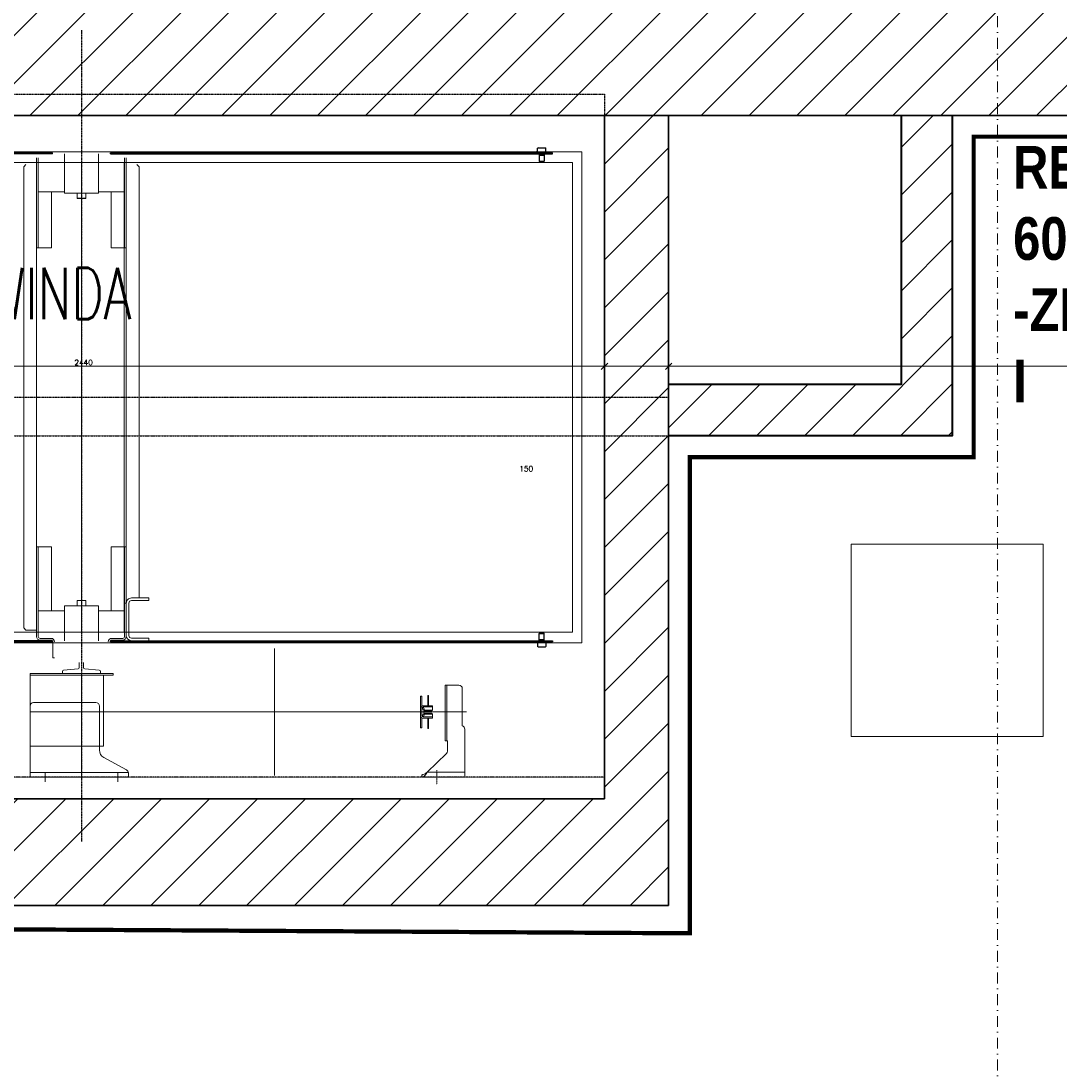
# Model space of a CAD drawing. Header units: millimetres. Extents: x -1893473 to 1546619, y -568027 to 942944.
# Tile 199 of 256: x 176545 to 178978, y -504507 to -502048. Entities that reach past the tile are written whole.
import ezdxf
from ezdxf.enums import TextEntityAlignment as Align

# ---------------------------------------------------------------- set-up
doc = ezdxf.new("R2010")
doc.units = ezdxf.units.MM
doc.header["$LTSCALE"] = 0.2
for name, pattern in [('2_3', [1, 0.5, -0.5]), ('ACAD_ISO10W100', [18, 12, -3, 0, -3]), ('DASHDOT', [25.4, 12.7, -6.35, 0, -6.35])]:
    doc.linetypes.add(name, pattern=pattern)
doc.layers.get('0').update_dxf_attribs({"lineweight": 0})
for name, color, linetype, lineweight in [('! WYPOSAŻENIE', 252, 'Continuous', 5), ('!! 0_Opis_pom', 9, 'Continuous', 13), ('!! 0_Osie', 1, 'DASHDOT', 13), ('!! 1  WYDZIELENIE PPOŻ', 252, 'Continuous', 0), ('!! 1_hatch projektowane ściany', 4, 'Continuous', 5), ('!! 1_OPIS POM NOWE', 140, 'Continuous', 5), ('!! 1_PROJ Sciany', 2, 'Continuous', 40), ('!! 1_PROJ ŻELBET', 1, 'Continuous', 35), ('!! wymiary osi', 250, 'Continuous', 9), ('P-Opis nadproża', 150, 'Continuous', 9), ('P-Osie', 1, 'DASHDOT', 18)]:
    doc.layers.add(name, color=color, linetype=linetype, lineweight=lineweight)
doc.layers.add('!! 1_ proj wyposdażenie', color=7, linetype='Continuous', lineweight=5, true_color=0xa1a1a1)
doc.layers.add('CarSlings', color=252, linetype='Continuous')
doc.layers.add('DASHD_25', color=1, linetype='ACAD_ISO10W100')
doc.styles.add('ARIAL', font='tahoma.ttf')
doc.styles.add('STYLE7', font='ARIALNB.TTF')
doc.styles.add('TXT', font='simplex.shx')
doc.dimstyles.new('DIM50', dxfattribs={"dimscale": 5, "dimtxt": 2.5, "dimasz": 1.5, "dimexe": 0, "dimexo": 0, "dimgap": 0.5, "dimtad": 1, "dimdec": 4, "dimrnd": 0.5, "dimdsep": 46, "dimtxsty": 'TXT', "dimblk1": 'TICK1', "dimblk2": 'TICK1', "dimsah": 1, "dimcen": 0, "dimse1": 1, "dimse2": 1, "dimclrd": 1, "dimclre": 7, "dimclrt": 9, "dimadec": 0, "dimazin": 0, "dimtfac": 1, "dimtdec": 4, "dimtmove": 2, "dimatfit": 3, "dimldrblk": 'TICK1', "dimfxl": 1, "dimtolj": 1, "dimarcsym": 0})

# ---------------------------------------------------------------- blocks, each defined once
blk = doc.blocks.new('*U3269')
at = {"layer": 'CarSlings'}
for p, q in [((-2.5, 0), (-2.5, -853)), ((0, 0), (-2.5, 0)), ((0, 0), (0, -853)), ((-14.5, -819.5), (-13.7, -818.2)), ((-14.5, -819.5), (-14.5, -836.5)), ((-3.3, -818.2), (-13.7, -818.2)), ((-5.7, -818.2), (-3.3, -814)), ((-3.3, -814), (-3.3, -842)), ((-3.3, -814), (-2.5, -814)), ((0, -822), (2.8, -822)), ((0, -834), (2.8, -834)), ((2.8, -822), (2.8, -834)), ((2.8, -822), (2.8, -834)), ((2.8, -822), (16.9, -822)), ((2.8, -834), (16.9, -834)), ((16.9, -822), (16.9, -834)), ((16.9, -822), (17.5, -823.1)), ((16.9, -834), (17.5, -832.9)), ((17.5, -823.1), (17.5, -832.9)), ((17.5, -823.1), (17.5, -832.9)), ((-14.5, -836.5), (-13.7, -837.8)), ((-3.3, -837.8), (-13.7, -837.8)), ((-5.7, -837.8), (-3.3, -842)), ((-3.3, -842), (-2.5, -842)), ((0, -845.5), (-2.5, -845.5)), ((0, -853), (-2.5, -853))]:
    blk.add_line(p, q, dxfattribs=at)
blk = doc.blocks.new('*U3270')
at = {"layer": 'CarSlings'}
for p, q in [((-2.5, 0), (-2.5, -1035)), ((0, 0), (-2.5, 0)), ((0, 0), (0, -1035)), ((-14.5, -1001.5), (-13.7, -1000.2)), ((-14.5, -1001.5), (-14.5, -1018.5)), ((-3.3, -1000.2), (-13.7, -1000.2)), ((-5.7, -1000.2), (-3.3, -996)), ((-3.3, -996), (-3.3, -1024)), ((-3.3, -996), (-2.5, -996)), ((0, -1004), (2.8, -1004)), ((2.8, -1004), (2.8, -1016)), ((2.8, -1004), (2.8, -1016)), ((2.8, -1004), (16.9, -1004)), ((16.9, -1004), (16.9, -1016)), ((16.9, -1004), (17.5, -1005.1)), ((17.5, -1005.1), (17.5, -1014.9)), ((17.5, -1005.1), (17.5, -1014.9)), ((-14.5, -1018.5), (-13.7, -1019.8)), ((-3.3, -1019.8), (-13.7, -1019.8)), ((-5.7, -1019.8), (-3.3, -1024)), ((-3.3, -1024), (-2.5, -1024)), ((0, -1027.5), (-2.5, -1027.5)), ((0, -1016), (2.8, -1016)), ((2.8, -1016), (16.9, -1016)), ((16.9, -1016), (17.5, -1014.9)), ((0, -1035), (-2.5, -1035))]:
    blk.add_line(p, q, dxfattribs=at)
blk = doc.blocks.new('A$Cde40c024')
for p, q in [((1435, -203), (285, -203)), ((285, -203), (285, -2325)), ((1435, -2325), (1435, -203)), ((1410, -225), (310, -225)), ((310, -225), (310, -2325)), ((1410, -2325), (1410, -225)), ((1534, -523), (1534, -491)), ((1542, -483), (1629.4, -483)), ((1597, -473), (1597, -1373)), ((1597, -523), (1597, -483)), ((1738, -477.5), (1637, -477.5)), ((1738, -477.5), (1750, -477.5)), ((1738, -477.5), (1738, -565.1)), ((1750, -477.5), (1750, -577.5)), ((1534, -519), (1664.8, -519)), ((1534, -523), (1664.8, -523)), ((1664.8, -523), (1664.8, -517.5)), ((1664.8, -517.5), (1688.6, -517.5)), ((1738, -565.1), (1694.4, -519.9)), ((1558.1, -562.2), (1582.2, -562.2)), ((1558.1, -562.2), (1558.1, -563.7)), ((1558.1, -563.7), (1582.2, -563.7)), ((1582.2, -575), (1582.2, -553)), ((1585.2, -553), (1582.2, -553)), ((1585.2, -575), (1585.2, -553)), ((1585.2, -564.3), (1585.2, -553)), ((1585.2, -553), (1592.4, -553)), ((1592.4, -572), (1592.4, -553)), ((1592.4, -553), (1594.4, -555)), ((1594.4, -572), (1594.4, -555)), ((1601.7, -553), (1599.7, -555)), ((1599.7, -572), (1599.7, -555)), ((1601.7, -572), (1601.7, -553)), ((1608.7, -553), (1601.7, -553)), ((1608.7, -575), (1608.7, -553)), ((1608.7, -564.3), (1608.7, -553)), ((1611.7, -553), (1608.7, -553)), ((1611.7, -575), (1611.7, -553)), ((1636, -562.2), (1611.7, -562.2)), ((1636, -563.7), (1611.7, -563.7)), ((1636, -562.2), (1636, -563.7)), ((1583.1, -578), (1560, -578)), ((1560, -581), (1560, -578)), ((1634, -581), (1560, -581)), ((1585.2, -574.5), (1585.2, -566)), ((1590.3, -572), (1586.7, -574)), ((1605.7, -578), (1588.2, -578)), ((1588.7, -578), (1604.7, -578)), ((1590, -576.5), (1589.2, -576.5)), ((1592, -573), (1590, -576.5)), ((1590.3, -572), (1594.4, -572)), ((1602, -573), (1592, -573)), ((1603.8, -572), (1599.7, -572)), ((1602, -573), (1604, -576.5)), ((1603.8, -572), (1607.2, -574)), ((1604, -576.5), (1604.7, -576.5)), ((1608.7, -574), (1608.7, -566)), ((1634, -578), (1610.9, -578)), ((1634, -581), (1634, -578)), ((1744, -577.5), (1744, -576.9)), ((1744, -577.5), (1750, -577.5)), ((1448.5, -923), (1745.5, -923)), ((1330, -1217), (1336, -1217)), ((1330, -1258), (1330, -1217)), ((1336, -1258), (1336, -1217)), ((1430, -1217), (1424, -1217)), ((1424, -1258), (1424, -1217)), ((1430, -1258), (1430, -1217)), ((320, -1240), (315, -1245)), ((320, -1240), (1330, -1240)), ((299.5, -1270), (1420.5, -1270)), ((299.5, -1274), (510, -1274)), ((310, -1275), (1410, -1275)), ((378.5, -1335), (378.5, -1274)), ((510, -1305), (510, -1270)), ((1210, -1270), (1210, -1305)), ((1420.5, -1274), (1210, -1274)), ((1343, -1264), (1342, -1264)), ((1342, -1274), (1342, -1270)), ((1343, -1264), (1417, -1264)), ((1360, -1335), (1360, -1274)), ((1418, -1264), (1417, -1264)), ((1424.5, -1278), (1424.5, -1304)), ((1428.5, -1278), (1428.5, -1304)), ((1732.7, -1269.2), (1703.7, -1322.6)), ((1739, -1495), (1739, -1265)), ((1739.8, -1265), (1750, -1265)), ((1750, -1495), (1750, -1265)), ((1507, -1301), (1507, -1373)), ((1511, -1301), (1507, -1301)), ((1511, -1301), (1511, -1373)), ((1760.9, -1290), (1739, -1290)), ((378.5, -1305), (510, -1305)), ((1210, -1305), (1360, -1305)), ((1511, -1323), (1646, -1323)), ((1597, -1323), (1597, -1495)), ((1646, -1323), (1668.5, -1323)), ((1668.5, -1323), (1677, -1323)), ((1677, -1495), (1677, -1323)), ((290, -1335), (382, -1335)), ((382, -1335), (382, -1415)), ((1348, -1335), (1430, -1335)), ((1348, -1415), (1348, -1335)), ((1575, -1341), (1575, -1487)), ((1583, -1333), (1686.1, -1333)), ((310, -1375), (1410, -1375)), ((382, -1365), (394.1, -1365)), ((393.9, -1385), (393.9, -1365)), ((394.1, -1385), (394.1, -1365)), ((1348, -1365), (1335.9, -1365)), ((1335.9, -1365), (1335.9, -1385)), ((1507, -1377), (1507, -1373)), ((1507, -1375), (1511, -1375)), ((1507, -1375), (1677, -1375)), ((1507, -1377), (1507, -1495)), ((1511, -1377), (1511, -1373)), ((1511, -1377), (1511, -1495)), ((1606, -1375), (1755.5, -1375)), ((382, -1385), (394.1, -1385)), ((1335.9, -1385), (1348, -1385)), ((290, -1415), (382, -1415)), ((378.5, -1476), (378.5, -1415)), ((1348, -1415), (1430, -1415)), ((1360, -1476), (1360, -1415)), ((510, -1445), (378.5, -1445)), ((510, -1480), (510, -1445)), ((1360, -1445), (1210, -1445)), ((1210, -1480), (1210, -1445)), ((1424.5, -1472), (1424.5, -1446)), ((1428.5, -1472), (1428.5, -1446)), ((1432.5, -1442), (1470.5, -1442)), ((1470.5, -1438), (1470.5, -1442)), ((1760.9, -1460), (1739, -1460)), ((299.5, -1476), (510, -1476)), ((299.5, -1480), (1420.5, -1480)), ((1210, -1476), (1420.5, -1476)), ((1405, -1505), (1405, -1480)), ((1511, -1495), (1507, -1495)), ((1511, -1495), (1516, -1495)), ((1516, -1495), (1677, -1495)), ((1739, -1495), (1583, -1495)), ((1750, -1495), (1739, -1495)), ((315, -1505), (320, -1510)), ((320, -1510), (1400, -1510)), ((1400, -1510), (1405, -1505))]:
    blk.add_line(p, q)
at = {"ltscale": 3}
for p, q in [((1498.8, -1333.3), (1496.2, -1367.2)), ((1507, -1330.5), (1501.8, -1330.5)), ((1507, -1419.5), (1507, -1330.5)), ((1493.2, -1370), (1481.4, -1370)), ((1481.4, -1380), (1493.2, -1380)), ((1496.2, -1382.8), (1498.8, -1416.7)), ((1501.8, -1419.5), (1507, -1419.5))]:
    blk.add_line(p, q, dxfattribs=at)
at = {"color": 1, "linetype": 'ACAD_ISO10W100'}
blk.add_lwpolyline([(1733.2, -542.5), (1766.8, -542.5)], dxfattribs=at)
for centre, radius, start, end in [((1542, -491), 8, 90, 180), ((1637, -485.5), 8, 90, 161.7791), ((1688.6, -525.5), 8, 44.029, 90), ((1588.2, -575), 6, 180, 270), ((1588.2, -575), 3, 180, 270), ((1589.2, -574), 2.5, 180, 270), ((1604.7, -574), 2.5, 270, 360), ((1605.7, -575), 6, 270, 360), ((1605.7, -575), 3, 270, 360), ((1342, -1258), 12, 180, 270), ((1342, -1258), 6, 180, 270), ((1418, -1258), 12, 270, 0), ((1418, -1258), 6, 270, 0), ((1420.5, -1278), 8, 0, 90), ((1420.5, -1278), 4, 0, 90), ((1739.8, -1273), 8, 95.4128, 151.4486), ((1739.8, -1273), 8, 90, 95.4128), ((1432.5, -1304), 8, 180, 270), ((1432.5, -1304), 4, 180, 270), ((1686.1, -1313), 20, 270, 331.4486), ((1583, -1341), 8, 90, 180), ((1611, -1332), 5, 180, 191.6279), ((1432.5, -1446), 8, 90, 180), ((1432.5, -1446), 4, 90, 180), ((1440, -1449), 12, 153.6303, 162.7682), ((1420.5, -1472), 8, 270, 0), ((1420.5, -1472), 4, 270, 0), ((1583, -1487), 8, 180, 270)]:
    blk.add_arc(centre, radius, start, end)
at = {"ltscale": 3}
for centre, start, end in [((1501.8, -1333.5), 90, 175.6568), ((1493.2, -1367), 270, 355.6568), ((1493.2, -1383), 4.3432, 90), ((1501.8, -1416.5), 184.3432, 270)]:
    blk.add_arc(centre, 3, start, end, dxfattribs=at)
for points, knots in [([(1738, -565.1), (1739.2, -566.7), (1741.5, -569.8), (1743.2, -573.3), (1743.6, -575.1)], [0, 0, 0, 0, 0.526312, 1, 1, 1, 1]), ([(1738, -565.1), (1739.2, -565.9), (1741.5, -567.5), (1744.8, -569.9), (1747.4, -572.3), (1748.8, -574.2), (1749.3, -575.1)], [0, 0, 0, 0, 0.288679, 0.559667, 0.798827, 1, 1, 1, 1]), ([(1744, -576.9), (1744, -576.7), (1743.9, -576), (1743.7, -575.4), (1743.6, -575.1)], [0, 0, 0, 0, 0.431526, 1, 1, 1, 1]), ([(1749.3, -575.1), (1749.4, -575.4), (1749.7, -575.9), (1749.9, -576.5), (1750, -576.8), (1750, -576.9)], [0, 0, 0, 0, 0.594759, 0.822486, 1, 1, 1, 1])]:
    blk.add_open_spline(points, degree=3, knots=knots)
at = {"layer": 'DASHD_25'}
for p, q in [((860, -2740), (860, 0)), ((950, -2740), (950, 0)), ((0, -1375), (1900, -1375))]:
    blk.add_line(p, q, dxfattribs=at)
blk.add_lwpolyline([(180, -2740), (180, -2590), (150, -2590), (150, -150), (150, -150), (1750, -150), (1750, -150), (1750, -2590), (1380, -2590), (1380, -2740)], dxfattribs=at)
at = {"yscale": -1}
blk.add_blockref('*U3270', (290, -1307), dxfattribs=at)
at = {"xscale": -1, "yscale": -1}
blk.add_blockref('*U3270', (1430, -1307), dxfattribs=at)
blk.add_blockref('*U3269', (290, -1443))
at = {"xscale": -1}
blk.add_blockref('*U3269', (1430, -1443), dxfattribs=at)
blk = doc.blocks.new('BLOK OSI')
at = {"layer": 'P-Osie'}
blk.add_lwpolyline([(53191.21, -193626.89), (53191.21, -199860.82)], dxfattribs=at)
blk = doc.blocks.new('TICK1')
at = {"color": 2}
blk.add_line((-1, -1), (1, 1), dxfattribs=at)
at = {"color": 0}
for p, q in [((0, 0), (-1, 0)), ((0, -1.4), (0, 1.4))]:
    blk.add_line(p, q, dxfattribs=at)
blk = doc.blocks.new('*D1516')
at = {"layer": '!! wymiary osi', "color": 1, "lineweight": -2, "transparency": 16777216}
blk.add_line((303712.2, -508756.2), (306137.2, -508756.2), dxfattribs=at)
at = {"layer": 'DEFPOINTS', "color": 0, "transparency": 16777216}
for p in [(303704.7, -507918.7), (306144.7, -508168.7), (306144.7, -508756.2)]:
    blk.add_point(p, dxfattribs=at)
at = {"layer": '!! wymiary osi', "color": 1, "lineweight": -2, "transparency": 16777216, "xscale": 7.5, "yscale": 7.5, "zscale": 7.5, "rotation": 180}
blk.add_blockref('TICK1', (303704.7, -508756.2), dxfattribs=at)
at = {"layer": '!! wymiary osi', "color": 1, "lineweight": -2, "transparency": 16777216, "xscale": 7.5, "yscale": 7.5, "zscale": 7.5}
blk.add_blockref('TICK1', (306144.7, -508756.2), dxfattribs=at)
at = {"layer": '!! wymiary osi', "color": 9, "transparency": 16777216, "insert": (304924.7, -508747.4), "char_height": 12.5, "attachment_point": 5, "style": 'TXT'}
blk.add_mtext('\\A1;2440', dxfattribs=at)
blk = doc.blocks.new('*D1517')
at = {"layer": '!! wymiary osi', "color": 1, "lineweight": -2, "transparency": 16777216}
blk.add_line((306152.2, -508756.2), (306287.2, -508756.2), dxfattribs=at)
at = {"layer": 'DEFPOINTS', "color": 0, "transparency": 16777216}
for p in [(306144.7, -508168.7), (306294.7, -508168.7), (306294.7, -508756.2)]:
    blk.add_point(p, dxfattribs=at)
at = {"layer": '!! wymiary osi', "color": 1, "lineweight": -2, "transparency": 16777216, "xscale": 7.5, "yscale": 7.5, "zscale": 7.5, "rotation": 180}
blk.add_blockref('TICK1', (306144.7, -508756.2), dxfattribs=at)
at = {"layer": '!! wymiary osi', "color": 1, "lineweight": -2, "transparency": 16777216, "xscale": 7.5, "yscale": 7.5, "zscale": 7.5}
blk.add_blockref('TICK1', (306294.7, -508756.2), dxfattribs=at)
at = {"layer": '!! wymiary osi', "color": 9, "transparency": 16777216, "insert": (305961.4, -508996), "char_height": 12.5, "attachment_point": 5, "style": 'TXT'}
blk.add_mtext('\\A1;150', dxfattribs=at)
blk = doc.blocks.new('*D1518')
at = {"layer": '!! wymiary osi', "color": 1, "lineweight": -2, "transparency": 16777216}
blk.add_line((306302.2, -508756.2), (309697.2, -508756.2), dxfattribs=at)
at = {"layer": 'DEFPOINTS', "color": 0, "transparency": 16777216}
for p in [(306294.7, -508168.7), (309704.7, -508168.7), (309704.7, -508756.2)]:
    blk.add_point(p, dxfattribs=at)
at = {"layer": '!! wymiary osi', "color": 1, "lineweight": -2, "transparency": 16777216, "xscale": 7.5, "yscale": 7.5, "zscale": 7.5, "rotation": 180}
blk.add_blockref('TICK1', (306294.7, -508756.2), dxfattribs=at)
at = {"layer": '!! wymiary osi', "color": 1, "lineweight": -2, "transparency": 16777216, "xscale": 7.5, "yscale": 7.5, "zscale": 7.5}
blk.add_blockref('TICK1', (309704.7, -508756.2), dxfattribs=at)
at = {"layer": '!! wymiary osi', "color": 9, "transparency": 16777216, "insert": (307999.7, -508747.4), "char_height": 12.5, "attachment_point": 5, "style": 'TXT'}
blk.add_mtext('\\A1;3410', dxfattribs=at)
blk = doc.blocks.new('*D1524')
at = {"layer": '!! wymiary osi', "color": 1, "lineweight": -2, "transparency": 16777216}
blk.add_line((310066.2, -508176.2), (310066.2, -510011.2), dxfattribs=at)
at = {"layer": 'DEFPOINTS', "color": 0, "transparency": 16777216}
for p in [(309704.7, -508168.7), (306294.7, -510018.7), (310066.2, -510018.7)]:
    blk.add_point(p, dxfattribs=at)
at = {"layer": '!! wymiary osi', "color": 1, "lineweight": -2, "transparency": 16777216, "xscale": 7.5, "yscale": 7.5, "zscale": 7.5}
for p, rotation in [((310066.2, -508168.7), 90), ((310066.2, -510018.7), 270)]:
    blk.add_blockref('TICK1', p, dxfattribs=dict(at, rotation=rotation))
at = {"layer": '!! wymiary osi', "color": 9, "transparency": 16777216, "insert": (310057.5, -509093.7), "char_height": 12.5, "attachment_point": 5, "rotation": 90, "style": 'TXT'}
blk.add_mtext('\\A1;1850', dxfattribs=at)
blk = doc.blocks.new('*D1525')
at = {"layer": '!! wymiary osi', "color": 1, "lineweight": -2, "transparency": 16777216}
blk.add_line((310066.2, -510041.2), (310066.2, -518956.4), dxfattribs=at)
at = {"layer": 'DEFPOINTS', "color": 0, "transparency": 16777216}
for p in [(306294.7, -510033.7), (306348.4, -518963.9), (310066.2, -518963.9)]:
    blk.add_point(p, dxfattribs=at)
at = {"layer": '!! wymiary osi', "color": 1, "lineweight": -2, "transparency": 16777216, "xscale": 7.5, "yscale": 7.5, "zscale": 7.5}
for p, rotation in [((310066.2, -510033.7), 90), ((310066.2, -518963.9), 270)]:
    blk.add_blockref('TICK1', p, dxfattribs=dict(at, rotation=rotation))
at = {"layer": '!! wymiary osi', "color": 9, "transparency": 16777216, "insert": (310057.5, -514498.8), "char_height": 12.5, "attachment_point": 5, "rotation": 90, "style": 'TXT'}
blk.add_mtext('\\A1;8930', dxfattribs=at)
blk = doc.blocks.new('A$C2EB40A8D')
at = {"layer": '!! 1_hatch projektowane ściany'}
h = blk.add_hatch(dxfattribs=at)
h.set_pattern_fill('ANSI31', color=256, scale=25)
h.set_pattern_definition([(45, (-604946.8, 1975938.4), (-56.1266008, 56.1266008), [])])
h.paths.add_polyline_path([(11803.89315, -9717.48603), (11803.89315, -9467.48603), (14243.89315, -9467.48603), (14243.89315, -7867.48603), (11803.89315, -7867.48603), (11803.89315, -7617.48603), (17553.89315, -7617.48603), (17553.89315, -4817.48603), (13368.87011, -4817.48603), (13368.87011, -4567.48603), (17803.89315, -4567.48603), (17803.89315, -7867.48603), (14393.89315, -7867.48603), (14393.89315, -9717.48603)])
h = blk.add_hatch(dxfattribs=at)
h.set_pattern_fill('ANSI31', color=256, scale=25)
h.set_pattern_definition([(45, (-604946.8, 1976068.795), (-56.1266008, 56.1266008), [])])
h.paths.add_polyline_path([(14393.89315, -8617.48603), (14393.89315, -8497.48603), (14938.36536, -8497.48603), (14938.36536, -7867.48603), (15058.36536, -7867.48603), (15058.36536, -8617.48603), (14393.89315, -8617.48603)])
at = {"layer": '!! 1  WYDZIELENIE PPOŻ', "color": 20, "linetype": '2_3', "ltscale": 10, "true_color": 0xf65c09, "const_width": 10}
blk.add_lwpolyline([(11853.89315, -18612.54794), (11853.89315, -18614.65507), (20978.87444, -18612.08385), (20985.35307, -4868.61106), (17853.89315, -4868.61106), (17853.89315, -7917.49329), (15108.36536, -7917.09501), (15108.36536, -8667.48603), (14443.89315, -8667.48603), (14443.89315, -9782.77644), (11853.89324, -9767.77644), (11853.89322, -12512.42879)], dxfattribs=at)
at = {"layer": '!! 1  WYDZIELENIE PPOŻ'}
blk.add_lwpolyline([(14393.89315, -8617.48603), (14393.89315, -8497.48603), (14938.36536, -8497.48603), (14938.36536, -7867.48603), (15058.36536, -7867.48603), (15058.36536, -8617.48603), (14393.89315, -8617.48603)], close=True, dxfattribs=at)
at = {"layer": '!! 1_ proj wyposdażenie'}
blk.add_lwpolyline([(14821.18378, -9321.53835), (14821.18378, -8871.53835), (15271.18378, -8871.53835), (15271.18378, -9321.53835)], close=True, dxfattribs=at)
at = {"layer": '!! 1_hatch projektowane ściany'}
blk.add_lwpolyline([(11803.89315, -9717.48603), (11803.89315, -9467.48603), (14243.89315, -9467.48603), (14243.89315, -7867.48603), (11803.89315, -7867.48603), (11803.89315, -7617.48603), (17553.89315, -7617.48603), (17553.89315, -4817.48603), (13368.87011, -4817.48603), (13368.87011, -4567.48603), (17803.89315, -4567.48603), (17803.89315, -7867.48603), (14393.89315, -7867.48603), (14393.89315, -9717.48603)], close=True, dxfattribs=at)
at = {"layer": '!! 1_PROJ Sciany'}
for points in [[(14938.36536, -7867.48603), (14938.36536, -8497.48603), (14393.89315, -8497.48603)], [(15058.36536, -7867.48603), (15058.36536, -8617.48603), (14393.89315, -8617.48603)]]:
    blk.add_lwpolyline(points, dxfattribs=at)
at = {"layer": '!! 1_PROJ ŻELBET'}
for p, q in [((14243.89315, -9467.48603), (14243.89315, -7867.48603)), ((11803.89315, -9467.48603), (14243.89315, -9467.48603))]:
    blk.add_line(p, q, dxfattribs=at)
for points in [[(11803.89315, -7867.48603), (17803.89315, -7867.48603)], [(14393.89315, -9717.48603), (14393.89315, -7867.48603)], [(14393.89315, -9717.48603), (11803.89315, -9717.48603)]]:
    blk.add_lwpolyline(points, dxfattribs=at)
at = {"layer": '!! 0_Osie', "xscale": 10, "yscale": 10, "zscale": 10}
blk.add_blockref('BLOK OSI', (-516748.24414, 1976683.397), dxfattribs=at)
at = {"layer": '!! 1_ proj wyposdażenie', "rotation": 270}
blk.add_blockref('A$Cde40c024', (14393.89315, -7667.48603), dxfattribs=at)
at = {"layer": '! WYPOSAŻENIE', "color": 20, "true_color": 0xf65c09, "insert": (15200.8779, -7938.92427), "char_height": 100, "attachment_point": 1, "style": 'STYLE7'}
blk.add_mtext_dynamic_manual_height_columns('REI 60 -ZL I', width=106.301417, gutter_width=75, heights=[0], dxfattribs=at)
at = {"layer": '!! 0_Opis_pom', "ltscale": 0.7, "style": 'ARIAL'}
for tag, p in [('B1,21', (-891.77727, 31796.97458)), ('A1,16', (-13651.31084, 31587.95236)), ('B1,19', (-5798.61305, 31587.22944)), ('B1/17', (-9701.43347, 31565.05244)), ('1,23', (10805.41388, 31565.05244)), ('1,22', (4526.58954, 31507.65132)), ('A1,1', (-16866.13618, 31459.3792)), ('B1,18', (-7791.62894, 31330.08444)), ('B1,20', (-2961.4347, 31167.05787)), ('A1,6', (-19287.17717, 30923.71998)), ('B1,1', (14135.63445, 30913.92963)), ('B1,3', (17346.74696, 30023.81022)), ('B1,4', (29817.71501, 29157.67457)), ('A1,5', (-23454.5385, 28820.77901)), ('A1,2', (-17502.57721, 28602.57524)), ('B1,2D', (2616.16402, 28559.52261)), ('A1,15', (-13651.31084, 28261.46046)), ('B1,4', (29883.58177, 28158.35876)), ('B1,2B', (18801.54781, 27650.12382)), ('B1,2A', (13086.7373, 27376.04393)), ('A1,3', (-16846.27912, 25980.40356)), ('B1,8', (9089.53994, 25356.27639)), ('B1,6', (31915.87888, 23754.79829)), ('A1,4', (-24010.17576, 23559.17399)), ('B1,14', (-11621.32288, 23261.44183)), ('B1,13', (-3080.55208, 22924.09997)), ('B1,5', (29245.49088, 22896.69268)), ('B1,10', (3982.60923, 22874.21277)), ('B1,9', (5634.43488, 22623.92098)), ('B1,2C', (13327.26639, 22378.5328)), ('B1,7', (16398.41175, 22348.28836)), ('B1,11', (5553.20442, 20939.83877)), ('B1,12', (3693.27174, 20628.72148)), ('C1,3', (5969.08376, 16336.01084)), ('C1,2', (11955.93711, 11671.55655)), ('C1,1', (15659.17205, 11415.94196)), ('C1,4', (5140.00888, 9205.5831)), ('C1,5', (5680.4486, 6154.54995)), ('C1,10', (16327.05085, 6080.66085)), ('C1,9', (16526.57171, 3173.45283)), ('C1,6', (6367.37903, 2771.84181)), ('D0,18', (-1981.87701, -110.73158)), ('D0,7', (-13531.42299, -1159.67649)), ('C1,7', (7275.77161, -1303.00991)), ('D0,17', (2064.87671, -1345.69113)), ('D0,3', (-9324.21674, -1442.63631)), ('D0,6', (-17529.61851, -1957.37463)), ('D0,10', (-21369.4432, -2140.60378)), ('D,09', (-12990.08379, -2746.32902)), ('D0,2', (-5516.19514, -3101.87722)), ('D0,16', (2266.73061, -3284.15369)), ('D0,8', (-14357.79539, -3567.69719)), ('D0,5', (-10461.54478, -3629.26575)), ('D0,4', (-8396.53404, -4353.7937)), ('D0,15', (1974.41895, -5205.84774)), ('D0,1', (-5633.49598, -5662.48534)), ('D0,11', (-23334.09291, -6045.78706)), ('D0,12', (-22436.85763, -9302.9678)), ('D0,13', (-22436.85763, -11581.16526)), ('D0,14', (-13645.94445, -11884.57769))]:
    blk.add_attdef(tag, text='', height=119.68, dxfattribs=at).set_placement(p, align=Align.MIDDLE_CENTER)
at = {"layer": '!! 1_OPIS POM NOWE', "style": 'TXT', "width": 0.7}
blk.add_text('WINDA', height=120, dxfattribs=at).set_placement((12968.42526, -8344.67996), align=Align.CENTER)
at = {"layer": '!! 1_OPIS POM NOWE', "style": 'ARIAL'}
for tag, p in [('C1.7A', (7769.3756, 685.765)), ('C1.7C', (7655.80151, -2045.04756)), ('C1.8B', (10935.93068, -2107.41983)), ('C1.8A', (13897.39715, -2120.69016)), ('C1.7B', (8274.43201, -3270.18959)), ('E1.2', (16701.02923, -5331.07351)), ('E1.5E', (21974.23379, -5463.99012)), ('E1.5D', (24989.27391, -5785.36474)), ('E1.1', (8357.81567, -5851.01076)), ('E1.5C', (25222.53959, -6394.64172)), ('E1.5B', (27694.70831, -7009.86571)), ('E1.6', (5279.46063, -8141.28746)), ('E1.5A', (25547.9555, -8495.18994)), ('E1.5G', (23977.19473, -9792.46695)), ('E1.5F', (22414.7084, -9822.66389)), ('E1,4', (13935.69867, -10458.20073)), ('E1.5L', (28030.8296, -11267.7725)), ('E1.3', (5639.18862, -11994.01941)), ('E1.5H', (23988.49716, -12231.38049)), ('E1.5K', (27714.73934, -12977.98364)), ('E1.5I', (22290.68736, -13989.9049)), ('E1.5J', (27095.71534, -16088.17469))]:
    blk.add_attdef(tag, text='', height=119.68, dxfattribs=at).set_placement(p, align=Align.MIDDLE_CENTER)
at = {"layer": '!! wymiary osi'}
for base, p1, p2, picture, middle in [((14243.89315, -8454.92058), (11803.89315, -7617.48603), (14243.89315, -7867.48603), '*D1516', (13023.89315, -8446.17058)), ((17803.89315, -8454.92058), (14393.89315, -7867.48603), (17803.89315, -7867.48603), '*D1518', (16098.89315, -8446.17058))]:
    dim = blk.add_linear_dim(base=base, p1=p1, p2=p2, dimstyle='DIM50', dxfattribs=at)
    dim.commit()
    dim.dimension.update_dxf_attribs({"geometry": picture, "text_midpoint": middle, "insert": (-291900.79406, 500301.26018)})
dim = blk.add_linear_dim(base=(14393.89315, -8454.92058), p1=(14243.89315, -7867.48603), p2=(14393.89315, -7867.48603), dimstyle='DIM50', dxfattribs=at)
dim.commit()
dim.dimension.update_dxf_attribs({"geometry": '*D1517', "text_midpoint": (14060.62429, -8694.70163), "dimtype": 128, "insert": (-291900.79406, 500301.26018)})
for base, p1, p2, picture, middle in [((18165.41376, -9717.48603), (17803.89315, -7867.48603), (14393.89315, -9717.48603), '*D1524', (18156.66376, -8792.48603)), ((18165.41376, -18662.65339), (14393.89315, -9732.48603), (14447.61106, -18662.65339), '*D1525', (18156.66376, -14197.56971))]:
    dim = blk.add_linear_dim(base=base, p1=p1, p2=p2, angle=90, dimstyle='DIM50', dxfattribs=at)
    dim.commit()
    dim.dimension.update_dxf_attribs({"geometry": picture, "text_midpoint": middle, "insert": (-291900.79406, 500301.26018)})

msp = doc.modelspace()

# ---------------------------------------------------------------- block references
at = {"layer": 'P-Opis nadproża', "color": 4}
msp.add_blockref('A$C2EB40A8D', (163667.94092, -494401.63474), dxfattribs=at)

doc.saveas('drawing.dxf')
